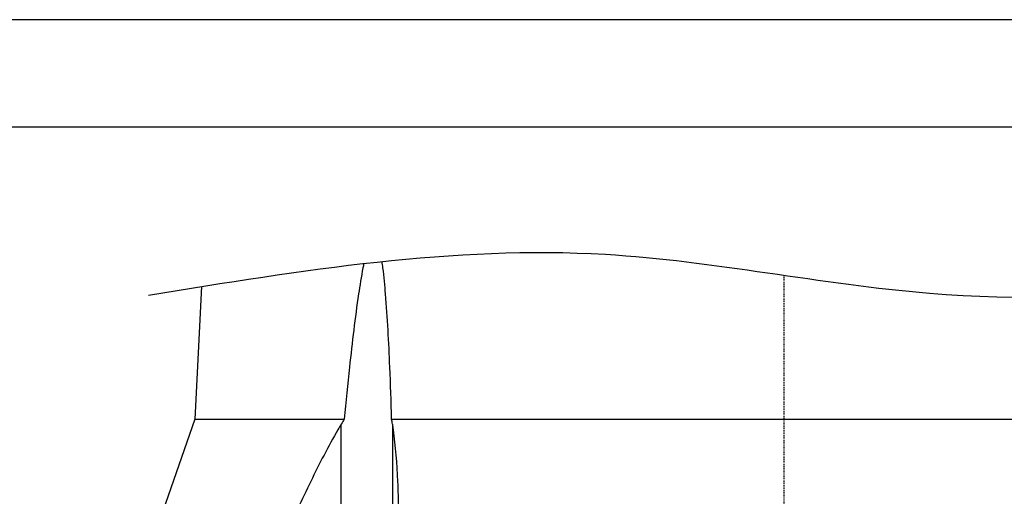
# Model space of a CAD drawing. Header units: millimetres. Extents: x 0 to 4378, y 0 to 2376.
# Tile 150 of 212: x 3894 to 4023, y 358 to 420. Entities that reach past the tile are written whole.
import ezdxf
from ezdxf.enums import TextEntityAlignment as Align

# ---------------------------------------------------------------- set-up
doc = ezdxf.new("R2010")
doc.units = ezdxf.units.MM
doc.header["$LTSCALE"] = 0.2
doc.linetypes.add('CENTER2', pattern=[1.125, 0.75, -0.125, 0.125, -0.125])
for name, color, linetype in [('02_Center Line', 1, 'CENTER2'), ('05_Section Line', 3, 'Continuous'), ('12_Before Rev.Num.', 5, 'Continuous')]:
    doc.layers.add(name, color=color, linetype=linetype)
doc.styles.add('Rainbow-4.0 Style', font='malgunsl.ttf')

# ---------------------------------------------------------------- blocks, each defined once
blk = doc.blocks.new('A$C5c51ae111123')
blk.add_lwpolyline([(0, 0), (594, 0), (594, 420), (0, 420)], close=True)
at = {"layer": '05_Section Line', "linetype": 'Continuous'}
blk.add_lwpolyline([(579.86, 14.14), (579.86, 405.9), (14.14, 405.9), (14.14, 14.14)], close=True, dxfattribs=at)
at = {"linetype": 'Continuous', "style": 'Rainbow-4.0 Style'}
for tag, p in [('PART_NAME', (525.41, 77.26)), ('DRAWING_NO', (515.51, 64.88)), ('REV', (567.48, 64.88)), ('제도', (542.73, 52.41)), ('DATE_1', (567.48, 52.41)), ('SCALE', (480.86, 48.79)), ('MATERIAL', (510.56, 48.79)), ('검도', (542.73, 42.51)), ('DATE_2', (567.48, 42.51)), ('승인', (542.73, 32.61)), ('DATE_3', (567.48, 32.61)), ('REFERENCE', (510.56, 28.99)), ('PAGE', (542.73, 22.81))]:
    blk.add_attdef(tag, text='', height=3.54, dxfattribs=at).set_placement(p, align=Align.MIDDLE_CENTER)
blk = doc.blocks.new('A$C41baa1bb')
for p, q in [((-76.24, 89.4), (-77.15, 72.03)), ((-77.15, 72.03), (-97.38, 13.79)), ((-77.15, 72.03), (-57.57, 72.03)), ((-57.95, 19), (-57.95, 71.39)), ((-51.36, 72.03), (0, 72.03)), ((-51.26, 71.39), (-51.26, 40.02)), ((0, 72.03), (51.36, 72.03))]:
    blk.add_line(p, q)
for points, knots in [([(-55, 92.42), (-55.04, 92.23), (-55.08, 92.04), (-55.34, 90.69), (-55.53, 89.51), (-56.15, 85.32), (-56.53, 82.12), (-57.12, 76.6), (-57.35, 74.33), (-57.57, 72.03)], [-7.964423, -7.964423, -7.964423, -7.964423, -7.910092, -7.910092, -7.582061, -7.582061, -6.634304, -6.634304, -5.982106, -5.982106, -5.982106, -5.982106]), ([(-51.36, 72.03), (-51.43, 74.33), (-51.5, 76.6), (-51.73, 82.12), (-51.89, 85.32), (-52.24, 89.51), (-52.35, 90.69), (-52.53, 92.13), (-52.57, 92.41), (-52.61, 92.69)], [-10.718087, -10.718087, -10.718087, -10.718087, -10.065889, -10.065889, -9.118131, -9.118131, -8.790101, -8.790101, -8.710634, -8.710634, -8.710634, -8.710634]), ([(-57.95, 71.39), (-58.1, 71.14), (-58.25, 70.89), (-59.64, 68.47), (-60.82, 66.21), (-62.54, 62.68), (-63.11, 61.47), (-63.67, 60.24)], [-6.98839, -6.98839, -6.98839, -6.98839, -6.901908, -6.901908, -6.146186, -6.146186, -5.759883, -5.759883, -5.759883, -5.759883]), ([(-51.26, 71.39), (-51.23, 71.14), (-51.19, 70.89), (-50.88, 68.47), (-50.69, 66.21), (-50.53, 62.68), (-50.49, 61.46), (-50.47, 60.24)], [10.331972, 10.331972, 10.331972, 10.331972, 10.418454, 10.418454, 11.174175, 11.174175, 11.561016, 11.561016, 11.561016, 11.561016])]:
    blk.add_open_spline(points, degree=3, knots=knots)
for points in [[(-57.57, 72.03), (-57.7, 71.82), (-57.83, 71.61), (-57.95, 71.39)], [(-51.26, 71.39), (-51.29, 71.61), (-51.33, 71.82), (-51.36, 72.03)]]:
    blk.add_open_spline(points, degree=3)
at = {"layer": '02_Center Line'}
blk.add_line((0, 90.89), (0, -2), dxfattribs=at)
at = {"layer": '12_Before Rev.Num.'}
blk.add_spline([(-83.2, 88.27), (-23.35, 93.63), (19.06, 88.54), (89.97, 93.4)], degree=3, dxfattribs=at)

msp = doc.modelspace()

# ---------------------------------------------------------------- block references
for name, p in [('A$C5c51ae111123', (3784, 0)), ('A$C41baa1bb', (3994.475, 295.623))]:
    msp.add_blockref(name, p)

doc.saveas('drawing.dxf')
